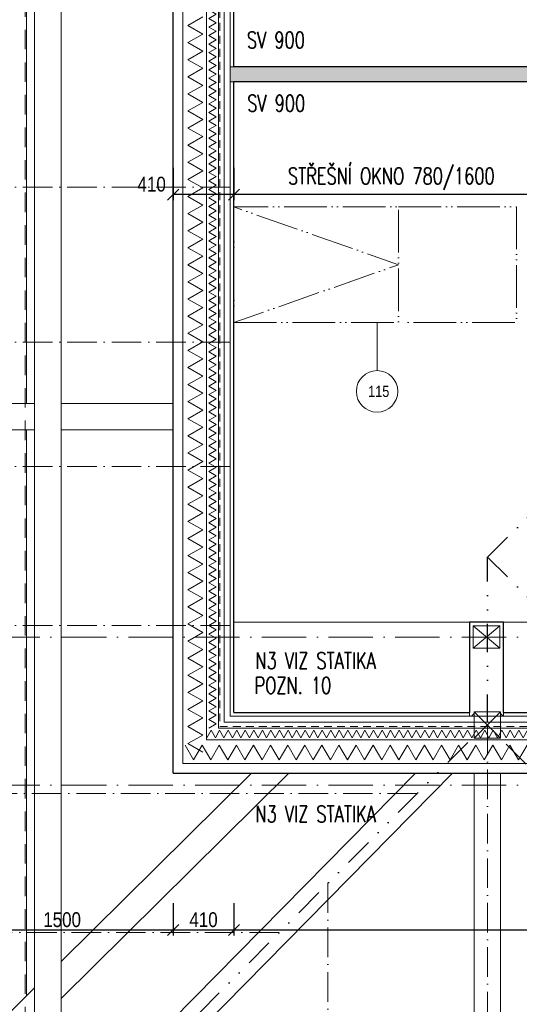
# Model space of a CAD drawing. Header units: millimetres. Extents: x -300958 to -108039, y 30118 to 292543.
# Tile 234 of 256: x -201169 to -197795, y 161394 to 168044. Entities that reach past the tile are written whole.
import ezdxf
from ezdxf.enums import TextEntityAlignment as Align

# ---------------------------------------------------------------- set-up
doc = ezdxf.new("R2010")
doc.units = ezdxf.units.MM
doc.header["$MEASUREMENT"] = 0
for name, pattern in [('ACAD_ISO05W100', [33, 24, -3, 0, -3, 0, -3]), ('ACAD_ISO10W100', [18, 12, -3, 0, -3]), ('CERCHOVANA1', [6, 4, -1, 0, -1]), ('DGN Style 2', [879.857395, 527.914437, -351.942958]), ('Divide', [31.75, 12.7, -6.35, 0, -6.35, 0, -6.35])]:
    doc.linetypes.add(name, pattern=pattern)
doc.layers.get('0').update_dxf_attribs({"lineweight": 13})
doc.layers.get('Defpoints').update_dxf_attribs({"color": 3, "lineweight": 13})
for name, color, linetype, lineweight in [('A_Krokev', 134, 'CERCHOVANA1', 9), ('A_Pozednice', 102, 'Continuous', 9), ('A_Vazné trámy', 52, 'Continuous', 9), ('A_Vodorovné prvky krovu', 133, 'Continuous', 9), ('B_Šrafy', 253, 'Continuous', 0), ('C_Lomy střešním pláštěm', 223, 'Divide', 30), ('dims', 7, 'Continuous', 9), ('legenda', 7, 'Continuous', 13), ('Materiály', 1, 'Continuous', 13), ('navrh', 1, 'Continuous', 9), ('OCEL', 7, 'Continuous', 13), ('popis', 7, 'Continuous', 9), ('PSV', 7, 'Continuous', 13), ('tenka', 7, 'Continuous', 13), ('walls pod', 7, 'Continuous', 13)]:
    doc.layers.add(name, color=color, linetype=linetype, lineweight=lineweight)
doc.styles.add('STYLE-0', font='ARIALN.TTF')
doc.styles.add('Style-Arial', font='arial.ttf')
doc.dimstyles.new('arch', dxfattribs={"dimscale": 50, "dimtxt": 2.5, "dimasz": 2.5, "dimexe": 1.25, "dimexo": 0.9, "dimtad": 1, "dimdec": 0, "dimtxsty": 'STYLE-0', "dimblk": 'ARCHTICK', "dimcen": 2.5, "dimadec": 0, "dimazin": 0, "dimtfac": 1, "dimtdec": 0, "dimtmove": 2, "dimatfit": 3, "dimldrblk": 'ARCHTICK', "dimfxl": 0, "dimarcsym": 0})

# ---------------------------------------------------------------- blocks, each defined once
blk = doc.blocks.new('_ArchTick')
at = {"color": 0, "linetype": 'ByBlock', "flags": 128}
blk.add_lwpolyline([(-0.5, -0.5), (0.5, 0.5)], dxfattribs=at)
blk = doc.blocks.new('*D2564')
at = {"layer": 'Defpoints', "color": 0, "linetype": 'Continuous'}
for p in [(-199722.6, 162152.4), (-194882.6, 162152.4), (-199722.6, 161895.6)]:
    blk.add_point(p, dxfattribs=at)
at = {"layer": 'dims', "color": 0, "linetype": 'Continuous', "lineweight": -2}
for p, q in [((-199722.6, 162077.4), (-199722.6, 161858.1)), ((-194882.6, 162077.4), (-194882.6, 161858.1)), ((-194882.6, 161895.6), (-199722.6, 161895.6))]:
    blk.add_line(p, q, dxfattribs=at)
at = {"layer": 'dims', "color": 0, "linetype": 'Continuous', "lineweight": -2, "xscale": 75, "yscale": 75, "zscale": 75, "rotation": 180}
blk.add_blockref('_ArchTick', (-199722.6, 161895.6), dxfattribs=at)
at = {"layer": 'dims', "color": 0, "linetype": 'Continuous', "lineweight": -2, "xscale": 75, "yscale": 75, "zscale": 75}
blk.add_blockref('_ArchTick', (-194882.6, 161895.6), dxfattribs=at)
at = {"layer": 'dims', "color": 0, "linetype": 'Continuous', "insert": (-197302.6, 161965.4), "char_height": 100, "attachment_point": 5, "style": 'STYLE-0'}
blk.add_mtext('4840', dxfattribs=at)
blk = doc.blocks.new('*D2638')
at = {"layer": 'Defpoints', "color": 0, "linetype": 'Continuous'}
for p in [(-200132.6, 162152.4), (-199722.6, 162152.4), (-200132.6, 161895.6)]:
    blk.add_point(p, dxfattribs=at)
at = {"layer": 'dims', "color": 0, "linetype": 'Continuous', "lineweight": -2}
for p, q in [((-200132.6, 162077.4), (-200132.6, 161858.1)), ((-199722.6, 162077.4), (-199722.6, 161858.1)), ((-199722.6, 161895.6), (-200132.6, 161895.6))]:
    blk.add_line(p, q, dxfattribs=at)
at = {"layer": 'dims', "color": 0, "linetype": 'Continuous', "lineweight": -2, "xscale": 75, "yscale": 75, "zscale": 75, "rotation": 180}
blk.add_blockref('_ArchTick', (-200132.6, 161895.6), dxfattribs=at)
at = {"layer": 'dims', "color": 0, "linetype": 'Continuous', "lineweight": -2, "xscale": 75, "yscale": 75, "zscale": 75}
blk.add_blockref('_ArchTick', (-199722.6, 161895.6), dxfattribs=at)
at = {"layer": 'dims', "color": 0, "linetype": 'Continuous', "insert": (-199927.6, 161965.4), "char_height": 100, "attachment_point": 5, "style": 'STYLE-0'}
blk.add_mtext('410', dxfattribs=at)
blk = doc.blocks.new('*D2639')
at = {"layer": 'Defpoints', "color": 0, "linetype": 'Continuous'}
for p in [(-201632.6, 162152.4), (-200132.6, 162152.4), (-201632.6, 161895.6)]:
    blk.add_point(p, dxfattribs=at)
at = {"layer": 'dims', "color": 0, "linetype": 'Continuous', "lineweight": -2}
for p, q in [((-201632.6, 162077.4), (-201632.6, 161858.1)), ((-200132.6, 162077.4), (-200132.6, 161858.1)), ((-200132.6, 161895.6), (-201632.6, 161895.6))]:
    blk.add_line(p, q, dxfattribs=at)
at = {"layer": 'dims', "color": 0, "linetype": 'Continuous', "lineweight": -2, "xscale": 75, "yscale": 75, "zscale": 75, "rotation": 180}
blk.add_blockref('_ArchTick', (-201632.6, 161895.6), dxfattribs=at)
at = {"layer": 'dims', "color": 0, "linetype": 'Continuous', "lineweight": -2, "xscale": 75, "yscale": 75, "zscale": 75}
blk.add_blockref('_ArchTick', (-200132.6, 161895.6), dxfattribs=at)
at = {"layer": 'dims', "color": 0, "linetype": 'Continuous', "insert": (-200882.6, 161965.4), "char_height": 100, "attachment_point": 5, "style": 'STYLE-0'}
blk.add_mtext('1500', dxfattribs=at)
blk = doc.blocks.new('*D2204')
at = {"layer": 'Defpoints', "color": 0, "linetype": 'Continuous'}
for p in [(-199722.6, 167119.1), (-194892.6, 167119.1), (-199722.6, 166862.4)]:
    blk.add_point(p, dxfattribs=at)
at = {"layer": 'dims', "color": 0, "linetype": 'Continuous', "lineweight": -2}
for p, q in [((-199722.6, 167044.1), (-199722.6, 166824.9)), ((-194892.6, 167044.1), (-194892.6, 166824.9)), ((-194892.6, 166862.4), (-199722.6, 166862.4))]:
    blk.add_line(p, q, dxfattribs=at)
at = {"layer": 'dims', "color": 0, "linetype": 'Continuous', "lineweight": -2, "xscale": 75, "yscale": 75, "zscale": 75, "rotation": 180}
blk.add_blockref('_ArchTick', (-199722.6, 166862.4), dxfattribs=at)
at = {"layer": 'dims', "color": 0, "linetype": 'Continuous', "lineweight": -2, "xscale": 75, "yscale": 75, "zscale": 75}
blk.add_blockref('_ArchTick', (-194892.6, 166862.4), dxfattribs=at)
at = {"layer": 'dims', "color": 0, "linetype": 'Continuous', "insert": (-197307.6, 166932.2), "char_height": 100, "attachment_point": 5, "style": 'STYLE-0'}
blk.add_mtext('4830', dxfattribs=at)
blk = doc.blocks.new('*D2205')
at = {"layer": 'Defpoints', "color": 0, "linetype": 'Continuous'}
for p in [(-200132.6, 167119.1), (-199722.6, 167119.1), (-200132.6, 166862.4)]:
    blk.add_point(p, dxfattribs=at)
at = {"layer": 'dims', "color": 0, "linetype": 'Continuous', "lineweight": -2}
for p, q in [((-200132.6, 167044.1), (-200132.6, 166824.9)), ((-199722.6, 167044.1), (-199722.6, 166824.9)), ((-199722.6, 166862.4), (-200132.6, 166862.4))]:
    blk.add_line(p, q, dxfattribs=at)
at = {"layer": 'dims', "color": 0, "linetype": 'Continuous', "lineweight": -2, "xscale": 75, "yscale": 75, "zscale": 75, "rotation": 180}
blk.add_blockref('_ArchTick', (-200132.6, 166862.4), dxfattribs=at)
at = {"layer": 'dims', "color": 0, "linetype": 'Continuous', "lineweight": -2, "xscale": 75, "yscale": 75, "zscale": 75}
blk.add_blockref('_ArchTick', (-199722.6, 166862.4), dxfattribs=at)
at = {"layer": 'dims', "color": 0, "linetype": 'Continuous', "insert": (-200277.7, 166932.2), "char_height": 100, "attachment_point": 5, "style": 'STYLE-0'}
blk.add_mtext('410', dxfattribs=at)

msp = doc.modelspace()

# ---------------------------------------------------------------- hatches: boundary and pattern name
at = {"layer": 'Materiály', "linetype": 'Continuous'}
h = msp.add_hatch(dxfattribs=at)
h.set_pattern_fill('DASH', color=256, scale=250, angle=45, style=0)
h.set_pattern_definition([(45, (31500, 0), (4e-15, 44.1941738), [31.25, -31.25])])
h.paths.add_polyline_path([(-199722.6, 167725), (-199747.6, 167725), (-199747.6, 167625), (-199722.6, 167625), (-194892.6, 167625), (-194892.6, 167575), (-194872.6, 167575), (-194872.6, 168735), (-194892.6, 168735), (-194892.6, 167725)])
h.paths.add_polyline_path([(-194872.6, 167575), (-194809.9, 167575), (-194792.6, 167592.1), (-194792.6, 167625), (-194792.6, 168735), (-194872.6, 168735)])
h.paths.add_polyline_path([(-194792.6, 167592.1), (-194809.9, 167575), (-194792.6, 167575)], flags=17)
h.paths.add_polyline_path([(-194792.6, 166658.5), (-194792.6, 166695), (-194872.6, 166695), (-194872.6, 166658.5)])
h.paths.add_polyline_path([(-194872.6, 166658.5), (-194872.6, 166695), (-194892.6, 166695), (-194892.6, 166658.5), (-194882.6, 166658.5)])

# ---------------------------------------------------------------- linework, layer by layer
at = {"layer": 'A_Krokev', "ltscale": 50}
for p, q in [((-199747.6, 166912.4), (-201473.2, 166912.4)), ((-199747.6, 165865.9), (-201473.2, 165865.9)), ((-199747.6, 165027), (-201473.2, 165027)), ((-199747.6, 163951.5), (-201473.2, 163951.5)), ((-198011.1, 163280.2), (-198011.1, 159756.1)), ((-198485.6, 162818.6), (-201473.2, 162818.6)), ((-199087.1, 162212.3), (-199087.1, 159756.1)), ((-199418.3, 161878.3), (-201473.2, 161878.3))]:
    msp.add_line(p, q, dxfattribs=at)
at = {"layer": 'A_Pozednice', "ltscale": 0.4}
for points in [[(-201122.7, 165452.1), (-201122.7, 168923.6)], [(-201122.7, 161451.1), (-201122.7, 165274.3)]]:
    msp.add_lwpolyline(points, dxfattribs=at)
at = {"layer": 'A_Vazné trámy', "ltscale": 0.4}
for points in [[(-201068.5, 165452.1), (-201376.7, 165452), (-201376.7, 165274.2), (-201068.5, 165274.3)], [(-200132.6, 165452.6), (-200888.5, 165452.2)], [(-200888.5, 165274.4), (-200132.6, 165274.8)], [(-198100, 163357.4), (-198117.2, 163340)], [(-197922.2, 163357.4), (-197905.1, 163340)], [(-198496.4, 162955), (-200888.5, 160526.1)], [(-200888.5, 161432.8), (-199351.7, 162955)], [(-199604.4, 162955), (-200888.5, 161683.1)], [(-200768.4, 160394.6), (-198246.8, 162955)], [(-198100, 162955), (-198100, 160394.6)], [(-197922.2, 160394.6), (-197922.2, 162955)], [(-201068.5, 161504.8), (-201439.3, 161137.5), (-201314.2, 161011.2), (-201068.5, 161254.5)]]:
    msp.add_lwpolyline(points, dxfattribs=at)
at = {"layer": 'A_Vodorovné prvky krovu'}
for points in [[(-185405.1, 176548.9), (-201068.5, 176548.9), (-201068.5, 160214.6), (-194934.8, 160214.6), (-194934.8, 161377.8), (-185284.9, 161377.8)], [(-185405.1, 176548.9), (-201068.5, 176548.9), (-201068.5, 160214.6), (-194934.8, 160214.6), (-194934.8, 161377.8), (-185284.9, 161377.8)], [(-185405.1, 176368.9), (-200888.5, 176368.9), (-200888.5, 160394.6), (-195114.8, 160394.6), (-195114.8, 161557.8), (-185284.9, 161557.8)], [(-185405.1, 176368.9), (-200888.5, 176368.9), (-200888.5, 160394.6), (-195114.8, 160394.6), (-195114.8, 161557.8), (-185284.9, 161557.8)]]:
    msp.add_lwpolyline(points, dxfattribs=at)
at = {"layer": 'B_Šrafy', "ltscale": 0.4}
for p, q in [((-198100, 163191.3), (-197922.2, 163369.1)), ((-198100, 163369.1), (-197922.2, 163191.3))]:
    msp.add_line(p, q, dxfattribs=at)
at = {"layer": 'C_Lomy střešním pláštěm', "ltscale": 15}
msp.add_line((-198011.1, 164414.3), (-193354.1, 169012.4), dxfattribs=at)
for points in [[(-201632.6, 159645), (-198011.1, 163297), (-198011.1, 164414.3), (-194382.6, 160815)], [(-194382.6, 159645), (-198011.1, 163280.2)]]:
    msp.add_lwpolyline(points, dxfattribs=at)
at = {"layer": 'Materiály', "linetype": 'Continuous'}
for p, q in [((-200067.6, 175575), (-200067.6, 163020)), ((-199827.6, 175335), (-199827.6, 163260)), ((-199787.6, 175295), (-199787.6, 163300)), ((-199747.6, 175255), (-199747.6, 163340)), ((-199907.6, 170546.8), (-199907.6, 163180)), ((-199722.6, 167725), (-199747.6, 167725)), ((-199722.6, 167625), (-199747.6, 167625)), ((-199722.6, 163974.7), (-194872.6, 163974.7)), ((-199747.6, 163340), (-194882.6, 163340)), ((-198131.8, 163365), (-198131.8, 163340)), ((-197901.8, 163365), (-197901.8, 163340)), ((-199827.6, 163260), (-194882.6, 163260)), ((-199787.6, 163300), (-194882.6, 163300)), ((-199907.6, 163180), (-194882.6, 163180)), ((-200067.6, 163020), (-194882.6, 163020))]:
    msp.add_line(p, q, dxfattribs=at)
at = {"layer": 'Materiály', "linetype": 'Continuous', "flags": 128}
for points in [[(-199892.6, 168456.1), (-199842.6, 168427.3), (-199892.6, 168398.4), (-199842.6, 168369.5), (-199892.6, 168340.7), (-199842.6, 168311.8), (-199892.6, 168282.9), (-199842.6, 168254.1), (-199892.6, 168225.2), (-199842.6, 168196.3), (-199892.6, 168167.5), (-199842.6, 168138.6), (-199892.6, 168109.7), (-199842.6, 168080.9), (-199892.6, 168052), (-199842.6, 168023.1), (-199892.6, 167994.3), (-199842.6, 167965.4), (-199892.6, 167936.5), (-199842.6, 167907.7), (-199892.6, 167878.8), (-199892.6, 167878.8)], [(-199932.6, 167600.4), (-200032.6, 167658.1), (-199932.6, 167715.8), (-200032.6, 167773.6), (-199932.6, 167831.3), (-200032.6, 167889.1), (-199932.6, 167946.8), (-200032.6, 168004.5), (-199932.6, 168062.3)], [(-199892.6, 167878.8), (-199842.6, 167849.9), (-199892.6, 167821.1), (-199842.6, 167792.2), (-199892.6, 167763.3), (-199842.6, 167734.5), (-199892.6, 167705.6), (-199842.6, 167676.7), (-199892.6, 167647.9), (-199842.6, 167619), (-199892.6, 167590.1), (-199842.6, 167561.2), (-199892.6, 167532.4), (-199842.6, 167503.5), (-199892.6, 167474.6), (-199842.6, 167445.8), (-199892.6, 167416.9), (-199842.6, 167388), (-199892.6, 167359.2), (-199842.6, 167330.3), (-199892.6, 167301.4), (-199892.6, 167301.4)], [(-199932.6, 165175.5), (-200032.6, 165233.2), (-199932.6, 165291), (-200032.6, 165348.7), (-199932.6, 165406.4), (-200032.6, 165464.2), (-199932.6, 165521.9), (-200032.6, 165579.6), (-199932.6, 165637.4), (-200032.6, 165695.1), (-199932.6, 165752.9), (-200032.6, 165810.6), (-199932.6, 165868.3), (-200032.6, 165926.1), (-199932.6, 165983.8), (-200032.6, 166041.5), (-199932.6, 166099.3), (-200032.6, 166157), (-199932.6, 166214.7), (-200032.6, 166272.5), (-199932.6, 166330.2), (-200032.6, 166387.9), (-199932.6, 166445.7), (-200032.6, 166503.4), (-199932.6, 166561.1), (-200032.6, 166618.9), (-199932.6, 166676.6), (-200032.6, 166734.4), (-199932.6, 166792.1), (-200032.6, 166849.8), (-199932.6, 166907.6), (-200032.6, 166965.3), (-199932.6, 167023), (-200032.6, 167080.8), (-199932.6, 167138.5), (-200032.6, 167196.2), (-199932.6, 167254), (-200032.6, 167311.7), (-199932.6, 167369.4), (-200032.6, 167427.2), (-199932.6, 167484.9), (-200032.6, 167542.6), (-199932.6, 167600.4), (-199932.6, 167600.4)], [(-199892.6, 167301.4), (-199842.6, 167272.6), (-199892.6, 167243.7), (-199842.6, 167214.8), (-199892.6, 167186), (-199842.6, 167157.1), (-199892.6, 167128.2), (-199842.6, 167099.4), (-199892.6, 167070.5), (-199842.6, 167041.6), (-199892.6, 167012.8), (-199842.6, 166983.9), (-199892.6, 166955), (-199842.6, 166926.2), (-199892.6, 166897.3), (-199842.6, 166868.4), (-199892.6, 166839.6), (-199842.6, 166810.7), (-199892.6, 166781.8), (-199842.6, 166753), (-199892.6, 166724.1), (-199892.6, 166724.1)], [(-199892.6, 166724.1), (-199842.6, 166695.2), (-199892.6, 166666.4), (-199842.6, 166637.5), (-199892.6, 166608.6), (-199842.6, 166579.8), (-199892.6, 166550.9), (-199842.6, 166522), (-199892.6, 166493.2), (-199842.6, 166464.3), (-199892.6, 166435.4), (-199842.6, 166406.5), (-199892.6, 166377.7), (-199842.6, 166348.8), (-199892.6, 166319.9), (-199842.6, 166291.1), (-199892.6, 166262.2), (-199842.6, 166233.3), (-199892.6, 166204.5), (-199842.6, 166175.6), (-199892.6, 166146.7), (-199892.6, 166146.7)], [(-199892.6, 166146.7), (-199842.6, 166117.9), (-199892.6, 166089), (-199842.6, 166060.1), (-199892.6, 166031.3), (-199842.6, 166002.4), (-199892.6, 165973.5), (-199842.6, 165944.7), (-199892.6, 165915.8), (-199842.6, 165886.9), (-199892.6, 165858.1), (-199842.6, 165829.2), (-199892.6, 165800.3), (-199842.6, 165771.5), (-199892.6, 165742.6), (-199842.6, 165713.7), (-199892.6, 165684.9), (-199842.6, 165656), (-199892.6, 165627.1), (-199842.6, 165598.3), (-199892.6, 165569.4), (-199892.6, 165569.4)], [(-199892.6, 165569.4), (-199842.6, 165540.5), (-199892.6, 165511.7), (-199842.6, 165482.8), (-199892.6, 165453.9), (-199842.6, 165425.1), (-199892.6, 165396.2), (-199842.6, 165367.3), (-199892.6, 165338.5), (-199842.6, 165309.6), (-199892.6, 165280.7), (-199842.6, 165251.8), (-199892.6, 165223), (-199842.6, 165194.1), (-199892.6, 165165.2), (-199842.6, 165136.4), (-199892.6, 165107.5), (-199842.6, 165078.6), (-199892.6, 165049.8), (-199842.6, 165020.9), (-199892.6, 164992), (-199892.6, 164992)], [(-199932.6, 163097), (-200032.6, 163154.8), (-199932.6, 163212.5), (-200032.6, 163270.2), (-199932.6, 163328), (-200032.6, 163385.7), (-199932.6, 163443.5), (-200032.6, 163501.2), (-199932.6, 163558.9), (-200032.6, 163616.7), (-199932.6, 163674.4), (-200032.6, 163732.1), (-199932.6, 163789.9), (-200032.6, 163847.6), (-199932.6, 163905.3), (-200032.6, 163963.1), (-199932.6, 164020.8), (-200032.6, 164078.5), (-199932.6, 164136.3), (-200032.6, 164194), (-199932.6, 164251.7), (-200032.6, 164309.5), (-199932.6, 164367.2), (-200032.6, 164424.9), (-199932.6, 164482.7), (-200032.6, 164540.4), (-199932.6, 164598.2), (-200032.6, 164655.9), (-199932.6, 164713.6), (-200032.6, 164771.4), (-199932.6, 164829.1), (-200032.6, 164886.8), (-199932.6, 164944.6), (-200032.6, 165002.3), (-199932.6, 165060), (-200032.6, 165117.8), (-199932.6, 165175.5), (-199932.6, 165175.5)], [(-199892.6, 164992), (-199842.6, 164963.2), (-199892.6, 164934.3), (-199842.6, 164905.4), (-199892.6, 164876.6), (-199842.6, 164847.7), (-199892.6, 164818.8), (-199842.6, 164790), (-199892.6, 164761.1), (-199842.6, 164732.2), (-199892.6, 164703.4), (-199842.6, 164674.5), (-199892.6, 164645.6), (-199842.6, 164616.8), (-199892.6, 164587.9), (-199842.6, 164559), (-199892.6, 164530.2), (-199842.6, 164501.3), (-199892.6, 164472.4), (-199842.6, 164443.6), (-199892.6, 164414.7), (-199892.6, 164414.7)], [(-199892.6, 164414.7), (-199842.6, 164385.8), (-199892.6, 164357), (-199842.6, 164328.1), (-199892.6, 164299.2), (-199842.6, 164270.4), (-199892.6, 164241.5), (-199842.6, 164212.6), (-199892.6, 164183.7), (-199842.6, 164154.9), (-199892.6, 164126), (-199842.6, 164097.1), (-199892.6, 164068.3), (-199842.6, 164039.4), (-199892.6, 164010.5), (-199842.6, 163981.7), (-199892.6, 163952.8), (-199842.6, 163923.9), (-199892.6, 163895.1), (-199842.6, 163866.2), (-199892.6, 163837.3), (-199892.6, 163837.3)], [(-199892.6, 163837.3), (-199842.6, 163808.5), (-199892.6, 163779.6), (-199842.6, 163750.7), (-199892.6, 163721.9), (-199842.6, 163693), (-199892.6, 163664.1), (-199842.6, 163635.3), (-199892.6, 163606.4), (-199842.6, 163577.5), (-199892.6, 163548.7), (-199842.6, 163519.8), (-199892.6, 163490.9), (-199842.6, 163462.1), (-199892.6, 163433.2), (-199842.6, 163404.3), (-199892.6, 163375.5), (-199842.6, 163346.6), (-199892.6, 163317.7), (-199842.6, 163288.9), (-199892.6, 163260), (-199892.6, 163260)], [(-199905.5, 163195), (-199905.5, 163195), (-199876.7, 163245), (-199847.8, 163195), (-199818.9, 163245), (-199790.1, 163195), (-199761.2, 163245), (-199732.3, 163195), (-199703.5, 163245), (-199674.6, 163195), (-199674.6, 163195)], [(-199097.2, 163195), (-199126.1, 163245), (-199155, 163195), (-199183.8, 163245), (-199212.7, 163195), (-199241.6, 163245), (-199270.4, 163195), (-199299.3, 163245), (-199328.2, 163195), (-199357, 163245), (-199385.9, 163195), (-199414.8, 163245), (-199443.6, 163195), (-199472.5, 163245), (-199501.4, 163195), (-199530.2, 163245), (-199559.1, 163195), (-199588, 163245), (-199616.8, 163195), (-199645.7, 163245), (-199674.6, 163195), (-199674.6, 163195)], [(-199097.2, 163195), (-199068.4, 163245), (-199039.5, 163195), (-199010.6, 163245), (-198981.8, 163195), (-198952.9, 163245), (-198924, 163195), (-198895.2, 163245), (-198866.3, 163195), (-198837.4, 163245), (-198808.6, 163195), (-198779.7, 163245), (-198750.8, 163195), (-198722, 163245), (-198693.1, 163195), (-198664.2, 163245), (-198635.4, 163195), (-198606.5, 163245), (-198577.6, 163195), (-198548.8, 163245), (-198519.9, 163195), (-198519.9, 163195)], [(-197942.5, 163195), (-197971.4, 163245), (-198000.3, 163195), (-198029.1, 163245), (-198058, 163195), (-198086.9, 163245), (-198115.7, 163195), (-198144.6, 163245), (-198173.5, 163195), (-198202.3, 163245), (-198231.2, 163195), (-198260.1, 163245), (-198288.9, 163195), (-198317.8, 163245), (-198346.7, 163195), (-198375.5, 163245), (-198404.4, 163195), (-198433.3, 163245), (-198462.1, 163195), (-198491, 163245), (-198519.9, 163195), (-198519.9, 163195)], [(-197307.4, 163195), (-197336.3, 163245), (-197365.2, 163195), (-197394.1, 163245), (-197422.9, 163195), (-197451.8, 163245), (-197480.7, 163195), (-197509.5, 163245), (-197538.4, 163195), (-197567.3, 163245), (-197596.1, 163195), (-197625, 163245), (-197653.9, 163195), (-197682.7, 163245), (-197711.6, 163195), (-197740.5, 163245), (-197769.3, 163195), (-197798.2, 163245), (-197827.1, 163195), (-197855.9, 163245), (-197884.8, 163195), (-197913.7, 163245), (-197942.5, 163195), (-197942.5, 163195)], [(-199532.6, 163045), (-199590.3, 163145), (-199648.1, 163045), (-199705.8, 163145), (-199763.5, 163045), (-199821.3, 163145), (-199879, 163045), (-199936.7, 163145), (-199994.5, 163045), (-200052.2, 163145), (-200052.2, 163145)], [(-197742.8, 163145), (-197800.5, 163045), (-197858.3, 163145), (-197916, 163045), (-197973.7, 163145), (-198031.5, 163045), (-198089.2, 163145), (-198147, 163045), (-198204.7, 163145), (-198262.4, 163045), (-198320.2, 163145), (-198377.9, 163045), (-198435.6, 163145), (-198493.4, 163045), (-198551.1, 163145), (-198608.8, 163045), (-198666.6, 163145), (-198724.3, 163045), (-198782, 163145), (-198839.8, 163045), (-198897.5, 163145), (-198955.2, 163045), (-199013, 163145), (-199070.7, 163045), (-199128.4, 163145), (-199186.2, 163045), (-199243.9, 163145), (-199301.7, 163045), (-199359.4, 163145), (-199417.1, 163045), (-199474.9, 163145), (-199532.6, 163045), (-199532.6, 163045)]]:
    msp.add_lwpolyline(points, dxfattribs=at)
at = {"layer": 'navrh', "linetype": 'Continuous', "lineweight": 30}
for p, q in [((-200132.6, 162955), (-200132.6, 175640)), ((-199722.6, 167725), (-199722.6, 170011.5)), ((-194892.6, 167725), (-199722.6, 167725)), ((-194892.6, 167625), (-199722.6, 167625)), ((-199722.6, 163365), (-199722.6, 167625)), ((-199722.6, 163365), (-198131.8, 163365)), ((-197901.8, 163365), (-194882.6, 163365)), ((-200132.6, 162955), (-195042.6, 162955))]:
    msp.add_line(p, q, dxfattribs=at)
at = {"layer": 'navrh', "linetype": 'DGN Style 2', "lineweight": 0, "ltscale": 0.1}
for p, q in [((-199817.6, 175325), (-199817.6, 163270)), ((-199817.6, 163270), (-194882.6, 163270))]:
    msp.add_line(p, q, dxfattribs=at)
at = {"layer": 'navrh', "linetype": 'ACAD_ISO05W100', "ltscale": 12, "flags": 128}
for points in [[(-199722.6, 165999.1), (-198610, 165999.1), (-198610, 166779.1), (-199722.6, 166779.1), (-198610, 166389.1), (-199722.6, 165999.1), (-199722.6, 166779.1)], [(-198610, 166779.1), (-197815, 166779.1), (-197815, 165999.1), (-198610, 165999.1)]]:
    msp.add_lwpolyline(points, dxfattribs=at)
at = {"layer": 'navrh', "linetype": 'Continuous', "lineweight": 30, "flags": 128}
msp.add_lwpolyline([(-197901.8, 163365), (-197901.8, 163974.7), (-198131.8, 163974.7), (-198131.8, 163365)], dxfattribs=at)
at = {"layer": 'OCEL', "linetype": 'ACAD_ISO10W100', "ltscale": 25}
for p, q in [((-194732.6, 163874.7), (-201473.2, 163874.7)), ((-194732.6, 162874.7), (-201473.2, 162874.7))]:
    msp.add_line(p, q, dxfattribs=at)
at = {"layer": 'PSV', "linetype": 'Continuous', "lineweight": 0}
msp.add_line((-198755.4, 165673.7), (-198755.4, 165999.1), dxfattribs=at)
msp.add_circle((-198755.4, 165533.7), 140.1, dxfattribs=at)
at = {"layer": 'tenka', "linetype": 'Continuous', "flags": 128}
for points in [[(-198106.8, 163949.7), (-197926.8, 163949.7), (-197926.8, 163799.7), (-198106.8, 163799.7)], [(-198100, 163369.1), (-197922.2, 163369.1), (-197922.2, 163191.3), (-198100, 163191.3)]]:
    msp.add_lwpolyline(points, close=True, dxfattribs=at)
msp.add_lwpolyline([(-198106.8, 163949.7), (-197926.8, 163799.7), (-198106.8, 163799.7), (-197926.8, 163949.7)], dxfattribs=at)
at = {"layer": 'walls pod', "linetype": 'DGN Style 2', "ltscale": 0.25}
msp.add_line((-201132.6, 160145), (-201132.6, 170015), dxfattribs=at)

# ---------------------------------------------------------------- texts
at = {"layer": 'legenda', "linetype": 'Continuous', "lineweight": 0, "insert": (-199582.6, 163547.8), "char_height": 112, "attachment_point": 4, "rotation": 0.00116, "line_spacing_factor": 0.765173, "style": 'Style-Arial'}
msp.add_mtext('{\\Fromans|c0;\\W0.71429;POZN. \\Fromans|c238;10}', dxfattribs=at)
at = {"layer": 'popis', "linetype": 'Continuous', "char_height": 112, "attachment_point": 4, "rotation": 0.00116, "line_spacing_factor": 0.765173, "style": 'Style-Arial'}
for s, insert in [('{\\Fromans|c238;\\W0.71429;SV 900}', (-199634.4, 167906.4)), ('{\\Fromans|c238;\\W0.71429;SV 900}', (-199632.2, 167479.2)), ('{\\Fromans|c238;\\W0.71429;STŘEŠNÍ OKNO 780/1600}', (-199357.1, 166969.3)), ('{\\Fromans|c238;\\W0.71429;N3 VIZ STATIKA}', (-199576.5, 163714.9)), ('{\\Fromans|c238;\\W0.71429;N3 VIZ STATIKA}', (-199576.5, 162679.5))]:
    msp.add_mtext(s, dxfattribs=dict(at, insert=insert))
at = {"layer": 'PSV', "linetype": 'Continuous', "lineweight": 0, "style": 'STYLE-0'}
msp.add_text('115', height=75, dxfattribs=at).set_placement((-198744.6, 165533.7), align=Align.MIDDLE_CENTER)

# ---------------------------------------------------------------- dimensions: what is measured, and where the dimension line sits
at = {"layer": 'dims', "linetype": 'Continuous'}
dim = msp.add_linear_dim(base=(-200132.6, 166862.4), p1=(-199722.6, 167119.1), p2=(-200132.6, 167119.1), angle=180, dimstyle='arch', override={"dimtxt": 2, "dimasz": 1.5, "dimexe": 0.75, "dimexo": 1.5, "dimgap": 0.375, "dimcen": 0.001}, dxfattribs=at)
dim.commit()
dim.dimension.update_dxf_attribs({"geometry": '*D2205', "text_midpoint": (-200277.7, 166932.2), "dimtype": 160})
for base, p1, p2, picture, middle in [((-199722.6, 166862.4), (-194892.6, 167119.1), (-199722.6, 167119.1), '*D2204', (-197307.6, 166932.2)), ((-201632.6, 161895.6), (-200132.6, 162152.4), (-201632.6, 162152.4), '*D2639', (-200882.6, 161965.4)), ((-200132.6, 161895.6), (-199722.6, 162152.4), (-200132.6, 162152.4), '*D2638', (-199927.6, 161965.4)), ((-199722.6, 161895.6), (-194882.6, 162152.4), (-199722.6, 162152.4), '*D2564', (-197302.6, 161965.4))]:
    dim = msp.add_linear_dim(base=base, p1=p1, p2=p2, angle=180, dimstyle='arch', override={"dimtxt": 2, "dimasz": 1.5, "dimexe": 0.75, "dimexo": 1.5, "dimgap": 0.375, "dimcen": 0.001}, dxfattribs=at)
    dim.commit()
    dim.dimension.update_dxf_attribs({"geometry": picture, "text_midpoint": middle})

doc.saveas('drawing.dxf')
